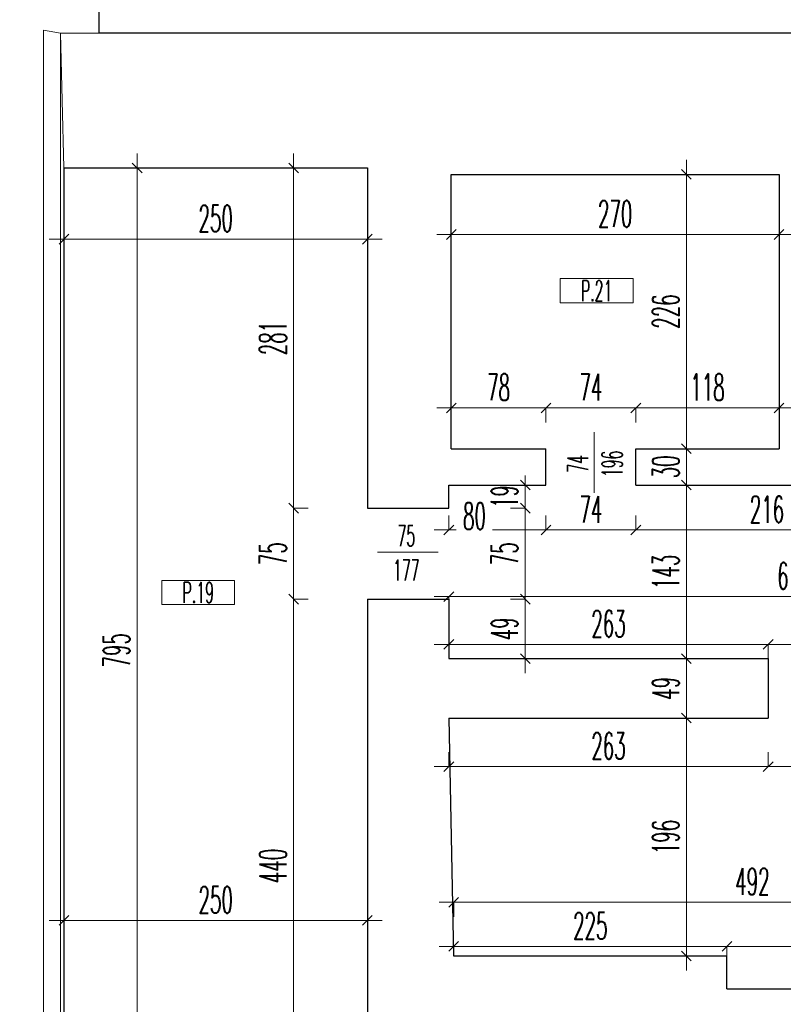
# Model space of a CAD drawing. Header units: millimetres. Extents: x -5207 to 173417, y -28809 to -6400.
# Tile 56 of 256: x 744 to 1373, y -11268 to -10457. Entities that reach past the tile are written whole.
import ezdxf

# ---------------------------------------------------------------- set-up
doc = ezdxf.new("R2010")
doc.units = ezdxf.units.MM
for name, color, linetype, lineweight in [('mr_cienka', 4, 'Continuous', 13), ('mr_obliczanie_powierzchni', 4, 'Continuous', 15), ('mr_otwory', 6, 'Continuous', 9), ('mr_wymiar', 3, 'Continuous', 9), ('mr_ściany', 7, 'Continuous', 30)]:
    doc.layers.add(name, color=color, linetype=linetype, lineweight=lineweight)
doc.styles.add('WYM', font='simplex.shx', dxfattribs={"width": 0.5})
doc.dimstyles.new('1do100', dxfattribs={"dimscale": 2, "dimtxt": 12, "dimasz": 5, "dimexe": 0, "dimexo": 0, "dimgap": 3, "dimtad": 1, "dimdec": 0, "dimrnd": 0.5, "dimdsep": 46, "dimtxsty": 'WYM', "dimblk": 'OBLIQUE', "dimcen": 1.2, "dimdle": 6, "dimclrd": 256, "dimclre": 250, "dimclrt": 4, "dimadec": 1, "dimazin": 0, "dimtfac": 1, "dimtdec": 0, "dimtix": 1, "dimtmove": 2, "dimatfit": 3, "dimldrblk": 'NONE', "dimfxl": 1, "dimfxlon": 1, "dimtolj": 1, "dimtzin": 0, "dimlwd": -1, "dimlwe": 0, "dimarcsym": 0})

# ---------------------------------------------------------------- blocks, each defined once
blk = doc.blocks.new('_Oblique')
at = {"color": 0, "linetype": 'ByBlock', "lineweight": -2}
blk.add_line((-0.5, -0.5), (0.5, 0.5), dxfattribs=at)
blk = doc.blocks.new('*D5495')
at = {"layer": 'Defpoints', "color": 0, "ltscale": 2, "transparency": 16777216}
for p in [(780.19, -10620.46), (1030.19, -10620.46), (1030.19, -10638)]:
    blk.add_point(p, dxfattribs=at)
at = {"layer": 'mr_wymiar', "color": 250, "lineweight": 0, "ltscale": 2, "transparency": 16777216}
for p, q in [((780.19, -10626), (780.19, -10638)), ((1030.19, -10626), (1030.19, -10638))]:
    blk.add_line(p, q, dxfattribs=at)
at = {"layer": 'mr_wymiar', "ltscale": 2, "transparency": 16777216}
blk.add_line((768.19, -10638), (1042.19, -10638), dxfattribs=at)
at = {"layer": 'mr_wymiar', "ltscale": 2, "transparency": 16777216, "xscale": 8, "yscale": 8, "zscale": 8, "rotation": 180}
blk.add_blockref('_Oblique', (780.19, -10638), dxfattribs=at)
at = {"layer": 'mr_wymiar', "ltscale": 2, "transparency": 16777216, "xscale": 8, "yscale": 8, "zscale": 8}
blk.add_blockref('_Oblique', (1030.19, -10638), dxfattribs=at)
at = {"layer": 'mr_wymiar', "color": 4, "ltscale": 2, "transparency": 16777216, "insert": (905.19, -10621), "char_height": 22, "attachment_point": 5, "style": 'WYM'}
blk.add_mtext('\\A1;250', dxfattribs=at)
blk = doc.blocks.new('_None')
blk = doc.blocks.new('*D5517')
at = {"layer": 'Defpoints', "color": 0, "ltscale": 2, "transparency": 16777216}
for p in [(828.17, -10579.27), (840.56, -10579.27), (840.56, -11374.27)]:
    blk.add_point(p, dxfattribs=at)
at = {"layer": 'mr_wymiar', "ltscale": 2, "transparency": 16777216}
blk.add_line((840.56, -11386.27), (840.56, -10567.27), dxfattribs=at)
at = {"layer": 'mr_wymiar', "color": 250, "lineweight": 0, "ltscale": 2, "transparency": 16777216}
for p, q in [((828.56, -10579.27), (840.56, -10579.27)), ((840.56, -11374.27), (840.56, -11374.27))]:
    blk.add_line(p, q, dxfattribs=at)
at = {"layer": 'mr_wymiar', "ltscale": 2, "transparency": 16777216, "xscale": 8, "yscale": 8, "zscale": 8}
for p, rotation in [((840.56, -10579.27), 90), ((840.56, -11374.27), 270)]:
    blk.add_blockref('_Oblique', p, dxfattribs=dict(at, rotation=rotation))
at = {"layer": 'mr_wymiar', "color": 4, "ltscale": 2, "transparency": 16777216, "insert": (823.56, -10976.77), "char_height": 22, "attachment_point": 5, "rotation": 90, "style": 'WYM'}
blk.add_mtext('\\A1;795', dxfattribs=at)
blk = doc.blocks.new('*D5518')
at = {"layer": 'Defpoints', "color": 0, "ltscale": 2, "transparency": 16777216}
for p in [(969.39, -10934.64), (1030.19, -10934.64), (998.92, -11374.27)]:
    blk.add_point(p, dxfattribs=at)
at = {"layer": 'mr_wymiar', "ltscale": 2, "transparency": 16777216}
blk.add_line((969.39, -11386.27), (969.39, -10922.64), dxfattribs=at)
at = {"layer": 'mr_wymiar', "color": 250, "lineweight": 0, "ltscale": 2, "transparency": 16777216}
for p, q in [((981.39, -10934.64), (969.39, -10934.64)), ((981.39, -11374.27), (969.39, -11374.27))]:
    blk.add_line(p, q, dxfattribs=at)
at = {"layer": 'mr_wymiar', "ltscale": 2, "transparency": 16777216, "xscale": 8, "yscale": 8, "zscale": 8}
for p, rotation in [((969.39, -10934.64), 90), ((969.39, -11374.27), 270)]:
    blk.add_blockref('_Oblique', p, dxfattribs=dict(at, rotation=rotation))
at = {"layer": 'mr_wymiar', "color": 4, "ltscale": 2, "transparency": 16777216, "insert": (952.39, -11154.46), "char_height": 22, "attachment_point": 5, "rotation": 90, "style": 'WYM'}
blk.add_mtext('\\A1;440', dxfattribs=at)
blk = doc.blocks.new('*D5519')
at = {"layer": 'Defpoints', "color": 0, "ltscale": 2, "transparency": 16777216}
for p in [(969.39, -10859.64), (1030.19, -10859.64), (1030.19, -10934.64)]:
    blk.add_point(p, dxfattribs=at)
at = {"layer": 'mr_wymiar', "ltscale": 2, "transparency": 16777216}
blk.add_line((969.39, -10946.64), (969.39, -10847.64), dxfattribs=at)
at = {"layer": 'mr_wymiar', "color": 250, "lineweight": 0, "ltscale": 2, "transparency": 16777216}
for p, q in [((981.39, -10859.64), (969.39, -10859.64)), ((981.39, -10934.64), (969.39, -10934.64))]:
    blk.add_line(p, q, dxfattribs=at)
at = {"layer": 'mr_wymiar', "ltscale": 2, "transparency": 16777216, "xscale": 8, "yscale": 8, "zscale": 8}
for p, rotation in [((969.39, -10859.64), 90), ((969.39, -10934.64), 270)]:
    blk.add_blockref('_Oblique', p, dxfattribs=dict(at, rotation=rotation))
at = {"layer": 'mr_wymiar', "color": 4, "ltscale": 2, "transparency": 16777216, "insert": (952.39, -10897.14), "char_height": 22, "attachment_point": 5, "rotation": 90, "style": 'WYM'}
blk.add_mtext('\\A1;75', dxfattribs=at)
blk = doc.blocks.new('*D5520')
at = {"layer": 'Defpoints', "color": 0, "ltscale": 2, "transparency": 16777216}
for p in [(1099.19, -10634.14), (1369.19, -10634.14), (1369.19, -10634.14)]:
    blk.add_point(p, dxfattribs=at)
at = {"layer": 'mr_wymiar', "ltscale": 2, "transparency": 16777216}
blk.add_line((1087.19, -10634.14), (1381.19, -10634.14), dxfattribs=at)
at = {"layer": 'mr_wymiar', "color": 250, "lineweight": 0, "ltscale": 2, "transparency": 16777216}
blk.add_line((1369.19, -10634.14), (1369.19, -10634.14), dxfattribs=at)
at = {"layer": 'mr_wymiar', "ltscale": 2, "transparency": 16777216, "xscale": 8, "yscale": 8, "zscale": 8, "rotation": 180}
blk.add_blockref('_Oblique', (1099.19, -10634.14), dxfattribs=at)
at = {"layer": 'mr_wymiar', "ltscale": 2, "transparency": 16777216, "xscale": 8, "yscale": 8, "zscale": 8}
blk.add_blockref('_Oblique', (1369.19, -10634.14), dxfattribs=at)
at = {"layer": 'mr_wymiar', "color": 4, "ltscale": 2, "transparency": 16777216, "insert": (1234.19, -10617.14), "char_height": 22, "attachment_point": 5, "style": 'WYM'}
blk.add_mtext('\\A1;270', dxfattribs=at)
blk = doc.blocks.new('*D5525')
at = {"layer": 'Defpoints', "color": 0, "ltscale": 2, "transparency": 16777216}
for p in [(1369.19, -10584.64), (1292.81, -10810.64), (1369.19, -10810.64)]:
    blk.add_point(p, dxfattribs=at)
at = {"layer": 'mr_wymiar', "ltscale": 2, "transparency": 16777216}
blk.add_line((1292.81, -10572.64), (1292.81, -10822.64), dxfattribs=at)
at = {"layer": 'mr_wymiar', "color": 250, "lineweight": 0, "ltscale": 2, "transparency": 16777216}
for p, q in [((1304.81, -10584.64), (1292.81, -10584.64)), ((1304.81, -10810.64), (1292.81, -10810.64))]:
    blk.add_line(p, q, dxfattribs=at)
at = {"layer": 'mr_wymiar', "ltscale": 2, "transparency": 16777216, "xscale": 8, "yscale": 8, "zscale": 8}
for p, rotation in [((1292.81, -10584.64), 90), ((1292.81, -10810.64), 270)]:
    blk.add_blockref('_Oblique', p, dxfattribs=dict(at, rotation=rotation))
at = {"layer": 'mr_wymiar', "color": 4, "ltscale": 2, "transparency": 16777216, "insert": (1275.81, -10697.64), "char_height": 22, "attachment_point": 5, "rotation": 90, "style": 'WYM'}
blk.add_mtext('\\A1;226', dxfattribs=at)
blk = doc.blocks.new('*D5526')
at = {"layer": 'Defpoints', "color": 0, "ltscale": 2, "transparency": 16777216}
for p in [(1292.81, -10810.64), (1292.81, -10840.64), (1292.81, -10840.64)]:
    blk.add_point(p, dxfattribs=at)
at = {"layer": 'mr_wymiar', "ltscale": 2, "transparency": 16777216}
blk.add_line((1292.81, -10798.64), (1292.81, -10852.64), dxfattribs=at)
at = {"layer": 'mr_wymiar', "color": 250, "lineweight": 0, "ltscale": 2, "transparency": 16777216}
for p, q in [((1292.81, -10810.64), (1292.81, -10810.64)), ((1292.81, -10840.64), (1292.81, -10840.64))]:
    blk.add_line(p, q, dxfattribs=at)
at = {"layer": 'mr_wymiar', "ltscale": 2, "transparency": 16777216, "xscale": 8, "yscale": 8, "zscale": 8}
for p, rotation in [((1292.81, -10810.64), 90), ((1292.81, -10840.64), 270)]:
    blk.add_blockref('_Oblique', p, dxfattribs=dict(at, rotation=rotation))
at = {"layer": 'mr_wymiar', "color": 4, "ltscale": 2, "transparency": 16777216, "insert": (1275.81, -10825.64), "char_height": 22, "attachment_point": 5, "rotation": 90, "style": 'WYM'}
blk.add_mtext('\\A1;30', dxfattribs=at)
blk = doc.blocks.new('*D5527')
at = {"layer": 'Defpoints', "color": 0, "ltscale": 2, "transparency": 16777216}
for p in [(1292.81, -10840.64), (1292.81, -10983.64), (1292.81, -10983.64)]:
    blk.add_point(p, dxfattribs=at)
at = {"layer": 'mr_wymiar', "ltscale": 2, "transparency": 16777216}
blk.add_line((1292.81, -10828.64), (1292.81, -10995.64), dxfattribs=at)
at = {"layer": 'mr_wymiar', "color": 250, "lineweight": 0, "ltscale": 2, "transparency": 16777216}
for p, q in [((1292.81, -10840.64), (1292.81, -10840.64)), ((1292.81, -10983.64), (1292.81, -10983.64))]:
    blk.add_line(p, q, dxfattribs=at)
at = {"layer": 'mr_wymiar', "ltscale": 2, "transparency": 16777216, "xscale": 8, "yscale": 8, "zscale": 8}
for p, rotation in [((1292.81, -10840.64), 90), ((1292.81, -10983.64), 270)]:
    blk.add_blockref('_Oblique', p, dxfattribs=dict(at, rotation=rotation))
at = {"layer": 'mr_wymiar', "color": 4, "ltscale": 2, "transparency": 16777216, "insert": (1275.81, -10912.14), "char_height": 22, "attachment_point": 5, "rotation": 90, "style": 'WYM'}
blk.add_mtext('\\A1;143', dxfattribs=at)
blk = doc.blocks.new('*D5528')
at = {"layer": 'Defpoints', "color": 0, "ltscale": 2, "transparency": 16777216}
for p in [(1292.81, -10983.64), (1292.81, -11032.64), (1292.81, -11032.64)]:
    blk.add_point(p, dxfattribs=at)
at = {"layer": 'mr_wymiar', "ltscale": 2, "transparency": 16777216}
blk.add_line((1292.81, -10971.64), (1292.81, -11044.64), dxfattribs=at)
at = {"layer": 'mr_wymiar', "color": 250, "lineweight": 0, "ltscale": 2, "transparency": 16777216}
for p, q in [((1292.81, -10983.64), (1292.81, -10983.64)), ((1292.81, -11032.64), (1292.81, -11032.64))]:
    blk.add_line(p, q, dxfattribs=at)
at = {"layer": 'mr_wymiar', "ltscale": 2, "transparency": 16777216, "xscale": 8, "yscale": 8, "zscale": 8}
for p, rotation in [((1292.81, -10983.64), 90), ((1292.81, -11032.64), 270)]:
    blk.add_blockref('_Oblique', p, dxfattribs=dict(at, rotation=rotation))
at = {"layer": 'mr_wymiar', "color": 4, "ltscale": 2, "transparency": 16777216, "insert": (1275.81, -11008.14), "char_height": 22, "attachment_point": 5, "rotation": 90, "style": 'WYM'}
blk.add_mtext('\\A1;49', dxfattribs=at)
blk = doc.blocks.new('*D5529')
at = {"layer": 'Defpoints', "color": 0, "ltscale": 2, "transparency": 16777216}
for p in [(1292.81, -11032.64), (1292.81, -11228.64), (1292.81, -11228.64)]:
    blk.add_point(p, dxfattribs=at)
at = {"layer": 'mr_wymiar', "ltscale": 2, "transparency": 16777216}
blk.add_line((1292.81, -11020.64), (1292.81, -11240.64), dxfattribs=at)
at = {"layer": 'mr_wymiar', "color": 250, "lineweight": 0, "ltscale": 2, "transparency": 16777216}
for p, q in [((1292.81, -11032.64), (1292.81, -11032.64)), ((1292.81, -11228.64), (1292.81, -11228.64))]:
    blk.add_line(p, q, dxfattribs=at)
at = {"layer": 'mr_wymiar', "ltscale": 2, "transparency": 16777216, "xscale": 8, "yscale": 8, "zscale": 8}
for p, rotation in [((1292.81, -11032.64), 90), ((1292.81, -11228.64), 270)]:
    blk.add_blockref('_Oblique', p, dxfattribs=dict(at, rotation=rotation))
at = {"layer": 'mr_wymiar', "color": 4, "ltscale": 2, "transparency": 16777216, "insert": (1275.81, -11130.64), "char_height": 22, "attachment_point": 5, "rotation": 90, "style": 'WYM'}
blk.add_mtext('\\A1;196', dxfattribs=at)
blk = doc.blocks.new('*D5530')
at = {"layer": 'Defpoints', "color": 0, "ltscale": 2, "transparency": 16777216}
for p in [(1126.1, -10840.64), (1126.1, -10859.64), (1160.1, -10859.64)]:
    blk.add_point(p, dxfattribs=at)
at = {"layer": 'mr_wymiar', "ltscale": 2, "transparency": 16777216}
for p, q in [((1160.1, -10840.64), (1160.1, -10832.64)), ((1160.1, -10840.64), (1160.1, -10859.64)), ((1160.1, -10859.64), (1160.1, -10867.64))]:
    blk.add_line(p, q, dxfattribs=at)
at = {"layer": 'mr_wymiar', "color": 250, "lineweight": 0, "ltscale": 2, "transparency": 16777216}
for p, q in [((1148.1, -10840.64), (1160.1, -10840.64)), ((1148.1, -10859.64), (1160.1, -10859.64))]:
    blk.add_line(p, q, dxfattribs=at)
at = {"layer": 'mr_wymiar', "ltscale": 2, "transparency": 16777216, "xscale": 8, "yscale": 8, "zscale": 8}
for p, rotation in [((1160.1, -10840.64), 270), ((1160.1, -10859.64), 90)]:
    blk.add_blockref('_Oblique', p, dxfattribs=dict(at, rotation=rotation))
at = {"layer": 'mr_wymiar', "color": 4, "ltscale": 2, "transparency": 16777216, "insert": (1143.1, -10850.14), "char_height": 22, "attachment_point": 5, "rotation": 90, "style": 'WYM'}
blk.add_mtext('\\A1;19', dxfattribs=at)
blk = doc.blocks.new('*D5531')
at = {"layer": 'Defpoints', "color": 0, "ltscale": 2, "transparency": 16777216}
for p in [(1126.1, -10859.64), (1126.1, -10934.64), (1160.1, -10934.64)]:
    blk.add_point(p, dxfattribs=at)
at = {"layer": 'mr_wymiar', "ltscale": 2, "transparency": 16777216}
blk.add_line((1160.1, -10847.64), (1160.1, -10946.64), dxfattribs=at)
at = {"layer": 'mr_wymiar', "color": 250, "lineweight": 0, "ltscale": 2, "transparency": 16777216}
for p, q in [((1148.1, -10859.64), (1160.1, -10859.64)), ((1148.1, -10934.64), (1160.1, -10934.64))]:
    blk.add_line(p, q, dxfattribs=at)
at = {"layer": 'mr_wymiar', "ltscale": 2, "transparency": 16777216, "xscale": 8, "yscale": 8, "zscale": 8}
for p, rotation in [((1160.1, -10859.64), 90), ((1160.1, -10934.64), 270)]:
    blk.add_blockref('_Oblique', p, dxfattribs=dict(at, rotation=rotation))
at = {"layer": 'mr_wymiar', "color": 4, "ltscale": 2, "transparency": 16777216, "insert": (1143.1, -10897.14), "char_height": 22, "attachment_point": 5, "rotation": 90, "style": 'WYM'}
blk.add_mtext('\\A1;75', dxfattribs=at)
blk = doc.blocks.new('*D5532')
at = {"layer": 'Defpoints', "color": 0, "ltscale": 2, "transparency": 16777216}
for p in [(1126.1, -10934.64), (1126.1, -10983.64), (1160.1, -10983.64)]:
    blk.add_point(p, dxfattribs=at)
at = {"layer": 'mr_wymiar', "ltscale": 2, "transparency": 16777216}
blk.add_line((1160.1, -10922.64), (1160.1, -10995.64), dxfattribs=at)
at = {"layer": 'mr_wymiar', "color": 250, "lineweight": 0, "ltscale": 2, "transparency": 16777216}
for p, q in [((1148.1, -10934.64), (1160.1, -10934.64)), ((1148.1, -10983.64), (1160.1, -10983.64))]:
    blk.add_line(p, q, dxfattribs=at)
at = {"layer": 'mr_wymiar', "ltscale": 2, "transparency": 16777216, "xscale": 8, "yscale": 8, "zscale": 8}
for p, rotation in [((1160.1, -10934.64), 90), ((1160.1, -10983.64), 270)]:
    blk.add_blockref('_Oblique', p, dxfattribs=dict(at, rotation=rotation))
at = {"layer": 'mr_wymiar', "color": 4, "ltscale": 2, "transparency": 16777216, "insert": (1143.1, -10959.14), "char_height": 22, "attachment_point": 5, "rotation": 90, "style": 'WYM'}
blk.add_mtext('\\A1;49', dxfattribs=at)
blk = doc.blocks.new('*D5533')
at = {"layer": 'Defpoints', "color": 0, "ltscale": 2, "transparency": 16777216}
for p in [(1177.19, -10777.06), (1099.19, -10787.38), (1177.19, -10820.6)]:
    blk.add_point(p, dxfattribs=at)
at = {"layer": 'mr_wymiar', "ltscale": 2, "transparency": 16777216}
blk.add_line((1087.19, -10777.06), (1189.19, -10777.06), dxfattribs=at)
at = {"layer": 'mr_wymiar', "color": 250, "lineweight": 0, "ltscale": 2, "transparency": 16777216}
for p, q in [((1099.19, -10787.38), (1099.19, -10777.06)), ((1177.19, -10789.06), (1177.19, -10777.06))]:
    blk.add_line(p, q, dxfattribs=at)
at = {"layer": 'mr_wymiar', "ltscale": 2, "transparency": 16777216, "xscale": 8, "yscale": 8, "zscale": 8, "rotation": 180}
blk.add_blockref('_Oblique', (1099.19, -10777.06), dxfattribs=at)
at = {"layer": 'mr_wymiar', "ltscale": 2, "transparency": 16777216, "xscale": 8, "yscale": 8, "zscale": 8}
blk.add_blockref('_Oblique', (1177.19, -10777.06), dxfattribs=at)
at = {"layer": 'mr_wymiar', "color": 4, "ltscale": 2, "transparency": 16777216, "insert": (1138.19, -10760.06), "char_height": 22, "attachment_point": 5, "style": 'WYM'}
blk.add_mtext('\\A1;78', dxfattribs=at)
blk = doc.blocks.new('*D5534')
at = {"layer": 'Defpoints', "color": 0, "ltscale": 2, "transparency": 16777216}
for p in [(1251.19, -10777.06), (1177.19, -10820.6), (1251.19, -10820.6)]:
    blk.add_point(p, dxfattribs=at)
at = {"layer": 'mr_wymiar', "ltscale": 2, "transparency": 16777216}
blk.add_line((1165.19, -10777.06), (1263.19, -10777.06), dxfattribs=at)
at = {"layer": 'mr_wymiar', "color": 250, "lineweight": 0, "ltscale": 2, "transparency": 16777216}
for p, q in [((1177.19, -10789.06), (1177.19, -10777.06)), ((1251.19, -10789.06), (1251.19, -10777.06))]:
    blk.add_line(p, q, dxfattribs=at)
at = {"layer": 'mr_wymiar', "ltscale": 2, "transparency": 16777216, "xscale": 8, "yscale": 8, "zscale": 8, "rotation": 180}
blk.add_blockref('_Oblique', (1177.19, -10777.06), dxfattribs=at)
at = {"layer": 'mr_wymiar', "ltscale": 2, "transparency": 16777216, "xscale": 8, "yscale": 8, "zscale": 8}
blk.add_blockref('_Oblique', (1251.19, -10777.06), dxfattribs=at)
at = {"layer": 'mr_wymiar', "color": 4, "ltscale": 2, "transparency": 16777216, "insert": (1214.19, -10760.06), "char_height": 22, "attachment_point": 5, "style": 'WYM'}
blk.add_mtext('\\A1;74', dxfattribs=at)
blk = doc.blocks.new('*D5535')
at = {"layer": 'Defpoints', "color": 0, "ltscale": 2, "transparency": 16777216}
for p in [(1369.19, -10777.06), (1369.19, -10787.38), (1251.19, -10820.6)]:
    blk.add_point(p, dxfattribs=at)
at = {"layer": 'mr_wymiar', "ltscale": 2, "transparency": 16777216}
blk.add_line((1239.19, -10777.06), (1381.19, -10777.06), dxfattribs=at)
at = {"layer": 'mr_wymiar', "color": 250, "lineweight": 0, "ltscale": 2, "transparency": 16777216}
for p, q in [((1251.19, -10789.06), (1251.19, -10777.06)), ((1369.19, -10787.38), (1369.19, -10777.06))]:
    blk.add_line(p, q, dxfattribs=at)
at = {"layer": 'mr_wymiar', "ltscale": 2, "transparency": 16777216, "xscale": 8, "yscale": 8, "zscale": 8, "rotation": 180}
blk.add_blockref('_Oblique', (1251.19, -10777.06), dxfattribs=at)
at = {"layer": 'mr_wymiar', "ltscale": 2, "transparency": 16777216, "xscale": 8, "yscale": 8, "zscale": 8}
blk.add_blockref('_Oblique', (1369.19, -10777.06), dxfattribs=at)
at = {"layer": 'mr_wymiar', "color": 4, "ltscale": 2, "transparency": 16777216, "insert": (1310.19, -10760.06), "char_height": 22, "attachment_point": 5, "style": 'WYM'}
blk.add_mtext('\\A1;118', dxfattribs=at)
blk = doc.blocks.new('*D5539')
at = {"layer": 'Defpoints', "color": 0, "ltscale": 2, "transparency": 16777216}
for p in [(1360.19, -10971.85), (1097.19, -10983.64), (1360.19, -10983.64)]:
    blk.add_point(p, dxfattribs=at)
at = {"layer": 'mr_wymiar', "ltscale": 2, "transparency": 16777216}
blk.add_line((1085.19, -10971.85), (1372.19, -10971.85), dxfattribs=at)
at = {"layer": 'mr_wymiar', "color": 250, "lineweight": 0, "ltscale": 2, "transparency": 16777216}
for p, q in [((1097.19, -10983.64), (1097.19, -10971.85)), ((1360.19, -10983.64), (1360.19, -10971.85))]:
    blk.add_line(p, q, dxfattribs=at)
at = {"layer": 'mr_wymiar', "ltscale": 2, "transparency": 16777216, "xscale": 8, "yscale": 8, "zscale": 8, "rotation": 180}
blk.add_blockref('_Oblique', (1097.19, -10971.85), dxfattribs=at)
at = {"layer": 'mr_wymiar', "ltscale": 2, "transparency": 16777216, "xscale": 8, "yscale": 8, "zscale": 8}
blk.add_blockref('_Oblique', (1360.19, -10971.85), dxfattribs=at)
at = {"layer": 'mr_wymiar', "color": 4, "ltscale": 2, "transparency": 16777216, "insert": (1228.69, -10954.85), "char_height": 22, "attachment_point": 5, "style": 'WYM'}
blk.add_mtext('\\A1;263', dxfattribs=at)
blk = doc.blocks.new('*D5540')
at = {"layer": 'Defpoints', "color": 0, "ltscale": 2, "transparency": 16777216}
for p in [(1436.19, -10971.85), (1360.19, -10983.64), (1436.19, -10983.64)]:
    blk.add_point(p, dxfattribs=at)
at = {"layer": 'mr_wymiar', "ltscale": 2, "transparency": 16777216}
blk.add_line((1348.19, -10971.85), (1448.19, -10971.85), dxfattribs=at)
at = {"layer": 'mr_wymiar', "color": 250, "lineweight": 0, "ltscale": 2, "transparency": 16777216}
for p, q in [((1360.19, -10983.64), (1360.19, -10971.85)), ((1436.19, -10983.64), (1436.19, -10971.85))]:
    blk.add_line(p, q, dxfattribs=at)
at = {"layer": 'mr_wymiar', "ltscale": 2, "transparency": 16777216, "xscale": 8, "yscale": 8, "zscale": 8, "rotation": 180}
blk.add_blockref('_Oblique', (1360.19, -10971.85), dxfattribs=at)
at = {"layer": 'mr_wymiar', "ltscale": 2, "transparency": 16777216, "xscale": 8, "yscale": 8, "zscale": 8}
blk.add_blockref('_Oblique', (1436.19, -10971.85), dxfattribs=at)
at = {"layer": 'mr_wymiar', "color": 4, "ltscale": 2, "transparency": 16777216, "insert": (1398.19, -10954.85), "char_height": 22, "attachment_point": 5, "style": 'WYM'}
blk.add_mtext('\\A1;76', dxfattribs=at)
blk = doc.blocks.new('*D5544')
at = {"layer": 'Defpoints', "color": 0, "ltscale": 2, "transparency": 16777216}
for p in [(1097.19, -11032.64), (1360.19, -11032.64), (1360.19, -11072.58)]:
    blk.add_point(p, dxfattribs=at)
at = {"layer": 'mr_wymiar', "color": 250, "lineweight": 0, "ltscale": 2, "transparency": 16777216}
for p, q in [((1097.19, -11060.58), (1097.19, -11072.58)), ((1360.19, -11060.58), (1360.19, -11072.58))]:
    blk.add_line(p, q, dxfattribs=at)
at = {"layer": 'mr_wymiar', "ltscale": 2, "transparency": 16777216}
blk.add_line((1085.19, -11072.58), (1372.19, -11072.58), dxfattribs=at)
at = {"layer": 'mr_wymiar', "ltscale": 2, "transparency": 16777216, "xscale": 8, "yscale": 8, "zscale": 8, "rotation": 180}
blk.add_blockref('_Oblique', (1097.19, -11072.58), dxfattribs=at)
at = {"layer": 'mr_wymiar', "ltscale": 2, "transparency": 16777216, "xscale": 8, "yscale": 8, "zscale": 8}
blk.add_blockref('_Oblique', (1360.19, -11072.58), dxfattribs=at)
at = {"layer": 'mr_wymiar', "color": 4, "ltscale": 2, "transparency": 16777216, "insert": (1228.69, -11055.58), "char_height": 22, "attachment_point": 5, "style": 'WYM'}
blk.add_mtext('\\A1;263', dxfattribs=at)
blk = doc.blocks.new('*D5545')
at = {"layer": 'Defpoints', "color": 0, "ltscale": 2, "transparency": 16777216}
for p in [(1360.19, -11032.64), (1436.19, -11032.64), (1436.19, -11072.58)]:
    blk.add_point(p, dxfattribs=at)
at = {"layer": 'mr_wymiar', "color": 250, "lineweight": 0, "ltscale": 2, "transparency": 16777216}
for p, q in [((1360.19, -11060.58), (1360.19, -11072.58)), ((1436.19, -11060.58), (1436.19, -11072.58))]:
    blk.add_line(p, q, dxfattribs=at)
at = {"layer": 'mr_wymiar', "ltscale": 2, "transparency": 16777216}
blk.add_line((1348.19, -11072.58), (1448.19, -11072.58), dxfattribs=at)
at = {"layer": 'mr_wymiar', "ltscale": 2, "transparency": 16777216, "xscale": 8, "yscale": 8, "zscale": 8, "rotation": 180}
blk.add_blockref('_Oblique', (1360.19, -11072.58), dxfattribs=at)
at = {"layer": 'mr_wymiar', "ltscale": 2, "transparency": 16777216, "xscale": 8, "yscale": 8, "zscale": 8}
blk.add_blockref('_Oblique', (1436.19, -11072.58), dxfattribs=at)
at = {"layer": 'mr_wymiar', "color": 4, "ltscale": 2, "transparency": 16777216, "insert": (1398.19, -11055.58), "char_height": 22, "attachment_point": 5, "style": 'WYM'}
blk.add_mtext('\\A1;76', dxfattribs=at)
blk = doc.blocks.new('*D5550')
at = {"layer": 'Defpoints', "color": 0, "ltscale": 2, "transparency": 16777216}
for p in [(1593.19, -11184.34), (1593.19, -11206.23), (1101.19, -11228.64)]:
    blk.add_point(p, dxfattribs=at)
at = {"layer": 'mr_wymiar', "ltscale": 2, "transparency": 16777216}
blk.add_line((1089.19, -11184.34), (1605.19, -11184.34), dxfattribs=at)
at = {"layer": 'mr_wymiar', "color": 250, "lineweight": 0, "ltscale": 2, "transparency": 16777216}
for p, q in [((1101.19, -11196.34), (1101.19, -11184.34)), ((1593.19, -11196.34), (1593.19, -11184.34))]:
    blk.add_line(p, q, dxfattribs=at)
at = {"layer": 'mr_wymiar', "ltscale": 2, "transparency": 16777216, "xscale": 8, "yscale": 8, "zscale": 8, "rotation": 180}
blk.add_blockref('_Oblique', (1101.19, -11184.34), dxfattribs=at)
at = {"layer": 'mr_wymiar', "ltscale": 2, "transparency": 16777216, "xscale": 8, "yscale": 8, "zscale": 8}
blk.add_blockref('_Oblique', (1593.19, -11184.34), dxfattribs=at)
at = {"layer": 'mr_wymiar', "color": 4, "ltscale": 2, "transparency": 16777216, "insert": (1347.19, -11167.34), "char_height": 22, "attachment_point": 5, "style": 'WYM'}
blk.add_mtext('\\A1;492', dxfattribs=at)
blk = doc.blocks.new('*D5553')
at = {"layer": 'Defpoints', "color": 0, "ltscale": 2, "transparency": 16777216}
for p in [(1326.19, -11220.76), (1326.19, -11233.79), (1480.19, -11233.79)]:
    blk.add_point(p, dxfattribs=at)
at = {"layer": 'mr_wymiar', "ltscale": 2, "transparency": 16777216}
blk.add_line((1492.19, -11220.76), (1314.19, -11220.76), dxfattribs=at)
at = {"layer": 'mr_wymiar', "color": 250, "lineweight": 0, "ltscale": 2, "transparency": 16777216}
for p, q in [((1326.19, -11232.76), (1326.19, -11220.76)), ((1480.19, -11232.76), (1480.19, -11220.76))]:
    blk.add_line(p, q, dxfattribs=at)
at = {"layer": 'mr_wymiar', "ltscale": 2, "transparency": 16777216, "xscale": 8, "yscale": 8, "zscale": 8, "rotation": 180}
blk.add_blockref('_Oblique', (1326.19, -11220.76), dxfattribs=at)
at = {"layer": 'mr_wymiar', "ltscale": 2, "transparency": 16777216, "xscale": 8, "yscale": 8, "zscale": 8}
blk.add_blockref('_Oblique', (1480.19, -11220.76), dxfattribs=at)
at = {"layer": 'mr_wymiar', "color": 4, "ltscale": 2, "transparency": 16777216, "insert": (1403.19, -11203.76), "char_height": 22, "attachment_point": 5, "style": 'WYM'}
blk.add_mtext('\\A1;154', dxfattribs=at)
blk = doc.blocks.new('*D5555')
at = {"layer": 'Defpoints', "color": 0, "ltscale": 2, "transparency": 16777216}
for p in [(780.19, -11199.34), (780.19, -11199.34), (1030.19, -11199.34)]:
    blk.add_point(p, dxfattribs=at)
at = {"layer": 'mr_wymiar', "ltscale": 2, "transparency": 16777216}
blk.add_line((1042.19, -11199.34), (768.19, -11199.34), dxfattribs=at)
at = {"layer": 'mr_wymiar', "ltscale": 2, "transparency": 16777216, "xscale": 8, "yscale": 8, "zscale": 8, "rotation": 180}
blk.add_blockref('_Oblique', (780.19, -11199.34), dxfattribs=at)
at = {"layer": 'mr_wymiar', "ltscale": 2, "transparency": 16777216, "xscale": 8, "yscale": 8, "zscale": 8}
blk.add_blockref('_Oblique', (1030.19, -11199.34), dxfattribs=at)
at = {"layer": 'mr_wymiar', "color": 4, "ltscale": 2, "transparency": 16777216, "insert": (905.19, -11182.34), "char_height": 22, "attachment_point": 5, "style": 'WYM'}
blk.add_mtext('\\A1;250', dxfattribs=at)
blk = doc.blocks.new('*D5568')
at = {"layer": 'Defpoints', "color": 0, "ltscale": 2, "transparency": 16777216}
for p in [(1097.19, -10846.52), (1177.19, -10846.52), (1177.19, -10877.63)]:
    blk.add_point(p, dxfattribs=at)
at = {"layer": 'mr_wymiar', "color": 250, "lineweight": 0, "ltscale": 2, "transparency": 16777216}
for p, q in [((1097.19, -10865.63), (1097.19, -10877.63)), ((1177.19, -10865.63), (1177.19, -10877.63))]:
    blk.add_line(p, q, dxfattribs=at)
at = {"layer": 'mr_wymiar', "ltscale": 2, "transparency": 16777216}
for p, q in [((1085.19, -10877.63), (1103.37, -10877.63)), ((1189.19, -10877.63), (1133.18, -10877.63))]:
    blk.add_line(p, q, dxfattribs=at)
at = {"layer": 'mr_wymiar', "ltscale": 2, "transparency": 16777216, "xscale": 8, "yscale": 8, "zscale": 8, "rotation": 180}
blk.add_blockref('_Oblique', (1097.19, -10877.63), dxfattribs=at)
at = {"layer": 'mr_wymiar', "ltscale": 2, "transparency": 16777216, "xscale": 8, "yscale": 8, "zscale": 8}
blk.add_blockref('_Oblique', (1177.19, -10877.63), dxfattribs=at)
at = {"layer": 'mr_wymiar', "color": 4, "ltscale": 2, "transparency": 16777216, "insert": (1118.28, -10866.13), "char_height": 22, "attachment_point": 5, "style": 'WYM'}
blk.add_mtext('\\A1;80', dxfattribs=at)
blk = doc.blocks.new('*D5569')
at = {"layer": 'Defpoints', "color": 0, "ltscale": 2, "transparency": 16777216}
for p in [(1177.19, -10846.52), (1251.19, -10846.52), (1251.19, -10877.63)]:
    blk.add_point(p, dxfattribs=at)
at = {"layer": 'mr_wymiar', "color": 250, "lineweight": 0, "ltscale": 2, "transparency": 16777216}
for p, q in [((1177.19, -10865.63), (1177.19, -10877.63)), ((1251.19, -10865.63), (1251.19, -10877.63))]:
    blk.add_line(p, q, dxfattribs=at)
at = {"layer": 'mr_wymiar', "ltscale": 2, "transparency": 16777216}
blk.add_line((1165.19, -10877.63), (1263.19, -10877.63), dxfattribs=at)
at = {"layer": 'mr_wymiar', "ltscale": 2, "transparency": 16777216, "xscale": 8, "yscale": 8, "zscale": 8, "rotation": 180}
blk.add_blockref('_Oblique', (1177.19, -10877.63), dxfattribs=at)
at = {"layer": 'mr_wymiar', "ltscale": 2, "transparency": 16777216, "xscale": 8, "yscale": 8, "zscale": 8}
blk.add_blockref('_Oblique', (1251.19, -10877.63), dxfattribs=at)
at = {"layer": 'mr_wymiar', "color": 4, "ltscale": 2, "transparency": 16777216, "insert": (1214.19, -10860.63), "char_height": 22, "attachment_point": 5, "style": 'WYM'}
blk.add_mtext('\\A1;74', dxfattribs=at)
blk = doc.blocks.new('*D5570')
at = {"layer": 'Defpoints', "color": 0, "ltscale": 2, "transparency": 16777216}
for p in [(1251.19, -10846.52), (1467.19, -10846.52), (1467.19, -10877.63)]:
    blk.add_point(p, dxfattribs=at)
at = {"layer": 'mr_wymiar', "color": 250, "lineweight": 0, "ltscale": 2, "transparency": 16777216}
for p, q in [((1251.19, -10865.63), (1251.19, -10877.63)), ((1467.19, -10865.63), (1467.19, -10877.63))]:
    blk.add_line(p, q, dxfattribs=at)
at = {"layer": 'mr_wymiar', "ltscale": 2, "transparency": 16777216}
blk.add_line((1239.19, -10877.63), (1479.19, -10877.63), dxfattribs=at)
at = {"layer": 'mr_wymiar', "ltscale": 2, "transparency": 16777216, "xscale": 8, "yscale": 8, "zscale": 8, "rotation": 180}
blk.add_blockref('_Oblique', (1251.19, -10877.63), dxfattribs=at)
at = {"layer": 'mr_wymiar', "ltscale": 2, "transparency": 16777216, "xscale": 8, "yscale": 8, "zscale": 8}
blk.add_blockref('_Oblique', (1467.19, -10877.63), dxfattribs=at)
at = {"layer": 'mr_wymiar', "color": 4, "ltscale": 2, "transparency": 16777216, "insert": (1359.19, -10860.63), "char_height": 22, "attachment_point": 5, "style": 'WYM'}
blk.add_mtext('\\A1;216', dxfattribs=at)
blk = doc.blocks.new('*D5573')
at = {"layer": 'Defpoints', "color": 0, "ltscale": 2, "transparency": 16777216}
for p in [(1097.19, -10934.64), (1708.19, -10932.49), (1708.19, -10934.64)]:
    blk.add_point(p, dxfattribs=at)
at = {"layer": 'mr_wymiar', "ltscale": 2, "transparency": 16777216}
blk.add_line((1085.19, -10932.49), (1720.19, -10932.49), dxfattribs=at)
at = {"layer": 'mr_wymiar', "color": 250, "lineweight": 0, "ltscale": 2, "transparency": 16777216}
for p, q in [((1097.19, -10934.64), (1097.19, -10932.49)), ((1708.19, -10934.64), (1708.19, -10932.49))]:
    blk.add_line(p, q, dxfattribs=at)
at = {"layer": 'mr_wymiar', "ltscale": 2, "transparency": 16777216, "xscale": 8, "yscale": 8, "zscale": 8, "rotation": 180}
blk.add_blockref('_Oblique', (1097.19, -10932.49), dxfattribs=at)
at = {"layer": 'mr_wymiar', "ltscale": 2, "transparency": 16777216, "xscale": 8, "yscale": 8, "zscale": 8}
blk.add_blockref('_Oblique', (1708.19, -10932.49), dxfattribs=at)
at = {"layer": 'mr_wymiar', "color": 4, "ltscale": 2, "transparency": 16777216, "insert": (1381.76, -10915.49), "char_height": 22, "attachment_point": 5, "style": 'WYM'}
blk.add_mtext('\\A1;611', dxfattribs=at)
blk = doc.blocks.new('*D5464')
at = {"layer": 'Defpoints', "color": 0, "ltscale": 2, "transparency": 16777216}
for p in [(1326.19, -11220.76), (1101.19, -11228.64), (1326.19, -11228.64)]:
    blk.add_point(p, dxfattribs=at)
at = {"layer": 'mr_wymiar', "ltscale": 2, "transparency": 16777216}
blk.add_line((1089.19, -11220.76), (1338.19, -11220.76), dxfattribs=at)
at = {"layer": 'mr_wymiar', "color": 250, "lineweight": 0, "ltscale": 2, "transparency": 16777216}
for p, q in [((1101.19, -11228.64), (1101.19, -11220.76)), ((1326.19, -11228.64), (1326.19, -11220.76))]:
    blk.add_line(p, q, dxfattribs=at)
at = {"layer": 'mr_wymiar', "ltscale": 2, "transparency": 16777216, "xscale": 8, "yscale": 8, "zscale": 8, "rotation": 180}
blk.add_blockref('_Oblique', (1101.19, -11220.76), dxfattribs=at)
at = {"layer": 'mr_wymiar', "ltscale": 2, "transparency": 16777216, "xscale": 8, "yscale": 8, "zscale": 8}
blk.add_blockref('_Oblique', (1326.19, -11220.76), dxfattribs=at)
at = {"layer": 'mr_wymiar', "color": 4, "ltscale": 2, "transparency": 16777216, "insert": (1213.69, -11203.76), "char_height": 22, "attachment_point": 5, "style": 'WYM'}
blk.add_mtext('\\A1;225', dxfattribs=at)
blk = doc.blocks.new('*D5730')
at = {"layer": 'Defpoints', "color": 0, "transparency": 16777216}
for p in [(969.39, -10579.27), (1030.19, -10579.27), (1030.19, -10859.64)]:
    blk.add_point(p, dxfattribs=at)
at = {"layer": 'mr_wymiar', "transparency": 16777216}
blk.add_line((969.39, -10871.64), (969.39, -10567.27), dxfattribs=at)
at = {"layer": 'mr_wymiar', "color": 250, "lineweight": 0, "transparency": 16777216}
for p, q in [((981.39, -10579.27), (969.39, -10579.27)), ((981.39, -10859.64), (969.39, -10859.64))]:
    blk.add_line(p, q, dxfattribs=at)
at = {"layer": 'mr_wymiar', "transparency": 16777216, "xscale": 8, "yscale": 8, "zscale": 8}
for p, rotation in [((969.39, -10579.27), 90), ((969.39, -10859.64), 270)]:
    blk.add_blockref('_Oblique', p, dxfattribs=dict(at, rotation=rotation))
at = {"layer": 'mr_wymiar', "color": 4, "transparency": 16777216, "insert": (952.39, -10719.46), "char_height": 22, "attachment_point": 5, "rotation": 90, "style": 'WYM'}
blk.add_mtext('\\A1;281', dxfattribs=at)

msp = doc.modelspace()

# ---------------------------------------------------------------- linework, layer by layer
at = {"layer": 'mr_cienka', "ltscale": 2}
for p, q in [((1188.9349, -10670.4912), (1188.9349, -10690.4912)), ((1248.9349, -10670.4912), (1188.9349, -10670.4912)), ((1188.9349, -10690.4912), (1248.9349, -10690.4912)), ((860.8172, -10919.1214), (860.8172, -10939.1214)), ((920.8172, -10919.1214), (860.8172, -10919.1214)), ((860.8172, -10939.1214), (920.8172, -10939.1214))]:
    msp.add_line(p, q, dxfattribs=at)
at = {"layer": 'mr_cienka'}
for points in [[(1248.9349, -10690.4912), (1248.9349, -10670.4912)], [(920.8172, -10939.1214), (920.8172, -10919.1214)]]:
    msp.add_lwpolyline(points, dxfattribs=at)
at = {"layer": 'mr_obliczanie_powierzchni'}
for points in [[(763.527, -11782.8158), (763.527, -11747.5357), (826.9147, -11747.5357), (826.9147, -11716.89), (763.527, -11716.89), (763.527, -11417.9792), (763.527, -10465.7809), (777.4848, -10468.2708), (777.4848, -10468.2708), (777.4848, -11374.2708), (858.1878, -11374.2708), (860.3298, -11419.6736), (780.1878, -11418.2708), (780.1878, -11699.2708), (856.1878, -11699.2708), (856.1878, -11765.2708)], [(1823.1878, -11655.2708), (1823.1878, -10468.2708), (777.4848, -10468.2708), (780.1878, -10579.2708)], [(780.1878, -10579.2708), (1030.1878, -10579.2708), (1030.1878, -10859.6428), (1097.1878, -10859.6428), (1097.1878, -10840.6428), (1177.1878, -10840.6428), (1177.1878, -10810.6428), (1099.1878, -10810.6428), (1099.1878, -10584.6428), (1369.1878, -10584.6428), (1369.1878, -10810.6428), (1251.1878, -10810.6428), (1251.1878, -10840.6428), (1467.1878, -10840.6428)], [(1480.1878, -11255.6428), (1326.1878, -11255.6428), (1326.1878, -11228.762), (1101.1878, -11228.6428), (1097.1878, -11032.6428), (1360.1878, -11032.6428), (1360.1878, -10983.6428), (1097.1878, -10983.6428), (1097.1878, -10934.6428), (1030.1878, -10934.6428), (1030.1878, -11374.2708)]]:
    msp.add_lwpolyline(points, dxfattribs=at)
at = {"layer": 'mr_otwory', "ltscale": 2}
for p, q in [((1216.867, -10797.0031), (1216.867, -10847.0031)), ((1088.3709, -10895.7911), (1038.3709, -10895.7911))]:
    msp.add_line(p, q, dxfattribs=at)
at = {"layer": 'mr_ściany', "ltscale": 2}
for p, q in [((780.1878, -10579.2708), (1030.1878, -10579.2708)), ((780.1878, -10579.2708), (780.1878, -11374.2708)), ((1030.1878, -10579.2708), (1030.1878, -10859.6428)), ((1099.1878, -10584.6428), (1369.1878, -10584.6428)), ((1099.1878, -10810.6428), (1099.1878, -10584.6428)), ((1369.1878, -10584.6428), (1369.1878, -10810.6428)), ((1099.1878, -10810.6428), (1177.1878, -10810.6428)), ((1177.1878, -10840.6428), (1177.1878, -10810.6428)), ((1251.1878, -10810.6428), (1369.1878, -10810.6428)), ((1251.1878, -10840.6428), (1251.1878, -10810.6428)), ((1097.1878, -10840.6428), (1177.1878, -10840.6428)), ((1097.1878, -10859.6428), (1097.1878, -10840.6428)), ((1251.1878, -10840.6428), (1467.1878, -10840.6428)), ((1030.1878, -10859.6428), (1097.1878, -10859.6428)), ((1030.1878, -10934.6428), (1097.1878, -10934.6428)), ((1030.1878, -10934.6428), (1030.1878, -11374.2708)), ((1097.1878, -10934.6428), (1097.1878, -10983.6428)), ((1097.1878, -10983.6428), (1360.1878, -10983.6428)), ((1360.1878, -10983.6428), (1360.1878, -11032.6428)), ((1097.1878, -11032.6428), (1360.1878, -11032.6428)), ((1097.1878, -11032.6428), (1101.1878, -11228.6428)), ((1101.1878, -11228.6428), (1326.1878, -11228.6428)), ((1326.1878, -11255.6428), (1326.1878, -11228.762)), ((1326.1878, -11255.6428), (1480.1878, -11255.6428))]:
    msp.add_line(p, q, dxfattribs=at)
msp.add_lwpolyline([(-2650.8122, -12960.2708), (-1518.8122, -12960.2708), (-1518.8122, -13270.2708), (-1025.8122, -13270.2708), (-1025.8122, -12960.2708), (655.1878, -12960.2708), (655.1878, -13402.2708), (1821.1878, -13402.2708), (1821.1878, -12222.2708), (1935.1878, -12222.2708), (1935.1878, -11655.2708), (1823.1878, -11655.2708), (1823.1878, -10468.2708), (809.1878, -10468.2708), (809.1878, -9793.2708), (-708.8122, -9793.2708), (-708.8122, -10490.2708), (-1813.8122, -10490.2708), (-1813.8122, -9798.2708), (-3333.8122, -9798.2708), (-3333.8122, -10471.2708), (-4351.8122, -10471.2708), (-4351.8122, -11110.2708)], dxfattribs=at)

# ---------------------------------------------------------------- texts
at = {"layer": 'mr_otwory', "ltscale": 2, "char_height": 17, "attachment_point": 5, "style": 'WYM'}
for s, width, insert in [('P.21', 40, (1218.9349, -10680.4912)), ('75\\P177', 54.56776, (1062.21, -10896.5727)), ('P.19', 40, (890.8172, -10929.1214))]:
    msp.add_mtext_dynamic_manual_height_columns(s, width=width, gutter_width=75, heights=[0], dxfattribs=dict(at, insert=insert))
at = {"layer": 'mr_otwory', "ltscale": 2, "insert": (1217.6485, -10823.1639), "char_height": 17, "attachment_point": 5, "rotation": 90, "style": 'WYM'}
msp.add_mtext_dynamic_manual_height_columns('74\\P196', width=54.56776, gutter_width=75, heights=[0], dxfattribs=at)

# ---------------------------------------------------------------- dimensions: what is measured, and where the dimension line sits
at = {"layer": 'mr_wymiar', "ltscale": 2}
for base, p1, p2, picture, middle in [((840.5624, -10579.2708), (840.5624, -11374.2708), (828.1672, -10579.2708), '*D5517', (823.5624, -10976.7708)), ((1292.811, -10810.6428), (1369.1878, -10584.6428), (1369.1878, -10810.6428), '*D5525', (1275.811, -10697.6428)), ((1292.811, -10840.6428), (1292.811, -10810.6428), (1292.811, -10840.6428), '*D5526', (1275.811, -10825.6428)), ((1292.811, -10983.6428), (1292.811, -10840.6428), (1292.811, -10983.6428), '*D5527', (1275.811, -10912.1428)), ((1160.1045, -10859.6428), (1126.1029, -10840.6428), (1126.1029, -10859.6428), '*D5530', (1143.1045, -10850.1428)), ((1160.1045, -10934.6428), (1126.1029, -10859.6428), (1126.1029, -10934.6428), '*D5531', (1143.1045, -10897.1428)), ((969.3933, -10934.6428), (998.9151, -11374.2708), (1030.1878, -10934.6428), '*D5518', (952.3933, -11154.4568)), ((1160.1045, -10983.6428), (1126.1029, -10934.6428), (1126.1029, -10983.6428), '*D5532', (1143.1045, -10959.1428)), ((1292.811, -11032.6428), (1292.811, -10983.6428), (1292.811, -11032.6428), '*D5528', (1275.811, -11008.1428)), ((1292.811, -11228.6428), (1292.811, -11032.6428), (1292.811, -11228.6428), '*D5529', (1275.811, -11130.6428))]:
    dim = msp.add_linear_dim(base=base, p1=p1, p2=p2, angle=270, dimstyle='1do100', override={"dimtxt": 11, "dimasz": 4, "dimfxl": 6}, dxfattribs=at)
    dim.commit()
    dim.dimension.update_dxf_attribs({"geometry": picture, "text_midpoint": middle})
at = {"layer": 'mr_wymiar'}
dim = msp.add_linear_dim(base=(969.3933, -10579.2708), p1=(1030.1878, -10859.6428), p2=(1030.1878, -10579.2708), angle=270, dimstyle='1do100', override={"dimtxt": 11, "dimasz": 4, "dimtmove": 1, "dimfxl": 6}, dxfattribs=at)
dim.commit()
dim.dimension.update_dxf_attribs({"geometry": '*D5730', "text_midpoint": (952.3933, -10719.4568)})
at = {"layer": 'mr_wymiar', "ltscale": 2}
for base, p1, p2, picture, middle in [((1369.1878, -10634.1376), (1099.1878, -10634.1376), (1369.1878, -10634.1376), '*D5520', (1234.1878, -10617.1376)), ((1030.1878, -10637.9957), (780.1878, -10620.4592), (1030.1878, -10620.4592), '*D5495', (905.1878, -10620.9957)), ((1177.1878, -10777.0621), (1099.1878, -10787.3762), (1177.1878, -10820.6022), '*D5533', (1138.1878, -10760.0621)), ((1251.1878, -10777.0621), (1177.1878, -10820.6022), (1251.1878, -10820.6022), '*D5534', (1214.1878, -10760.0621)), ((1369.1878, -10777.0621), (1251.1878, -10820.6022), (1369.1878, -10787.3762), '*D5535', (1310.1878, -10760.0621)), ((1251.1878, -10877.6335), (1177.1878, -10846.5156), (1251.1878, -10846.5156), '*D5569', (1214.1878, -10860.6335)), ((1467.1878, -10877.6335), (1251.1878, -10846.5156), (1467.1878, -10846.5156), '*D5570', (1359.1878, -10860.6335)), ((1360.1878, -10971.8522), (1097.1878, -10983.6428), (1360.1878, -10983.6428), '*D5539', (1228.6878, -10954.8522)), ((1436.1878, -10971.8522), (1360.1878, -10983.6428), (1436.1878, -10983.6428), '*D5540', (1398.1878, -10954.8522)), ((1360.1878, -11072.5848), (1097.1878, -11032.6428), (1360.1878, -11032.6428), '*D5544', (1228.6878, -11055.5848)), ((1436.1878, -11072.5848), (1360.1878, -11032.6428), (1436.1878, -11032.6428), '*D5545', (1398.1878, -11055.5848)), ((1593.1878, -11184.3362), (1101.1878, -11228.6428), (1593.1878, -11206.2275), '*D5550', (1347.1878, -11167.3362)), ((780.1878, -11199.3362), (1030.1878, -11199.3362), (780.1878, -11199.3362), '*D5555', (905.1878, -11182.3362)), ((1326.1878, -11220.762), (1101.1878, -11228.6428), (1326.1878, -11228.6428), '*D5464', (1213.6878, -11203.762)), ((1326.1878, -11220.762), (1480.1878, -11233.7899), (1326.1878, -11233.7899), '*D5553', (1403.1878, -11203.762))]:
    dim = msp.add_linear_dim(base=base, p1=p1, p2=p2, dimstyle='1do100', override={"dimtxt": 11, "dimasz": 4, "dimfxl": 6}, dxfattribs=at)
    dim.commit()
    dim.dimension.update_dxf_attribs({"geometry": picture, "text_midpoint": middle})
for base, p1, p2, picture, middle in [((1177.1878, -10877.6335), (1097.1878, -10846.5156), (1177.1878, -10846.5156), '*D5568', (1118.276, -10866.1335)), ((1708.1878, -10932.4923), (1097.1878, -10934.6428), (1708.1878, -10934.6428), '*D5573', (1381.7553, -10915.4923))]:
    dim = msp.add_linear_dim(base=base, p1=p1, p2=p2, dimstyle='1do100', override={"dimtxt": 11, "dimasz": 4, "dimfxl": 6}, dxfattribs=at)
    dim.commit()
    dim.dimension.update_dxf_attribs({"geometry": picture, "text_midpoint": middle, "dimtype": 160})
dim = msp.add_linear_dim(base=(969.3933, -10859.6428), p1=(1030.1878, -10934.6428), p2=(1030.1878, -10859.6428), angle=270, dimstyle='1do100', override={"dimtxt": 11, "dimasz": 4, "dimtmove": 0, "dimfxl": 6}, dxfattribs=at)
dim.commit()
dim.dimension.update_dxf_attribs({"geometry": '*D5519', "text_midpoint": (969.3933, -10897.1428), "dimtype": 160})

doc.saveas('drawing.dxf')
